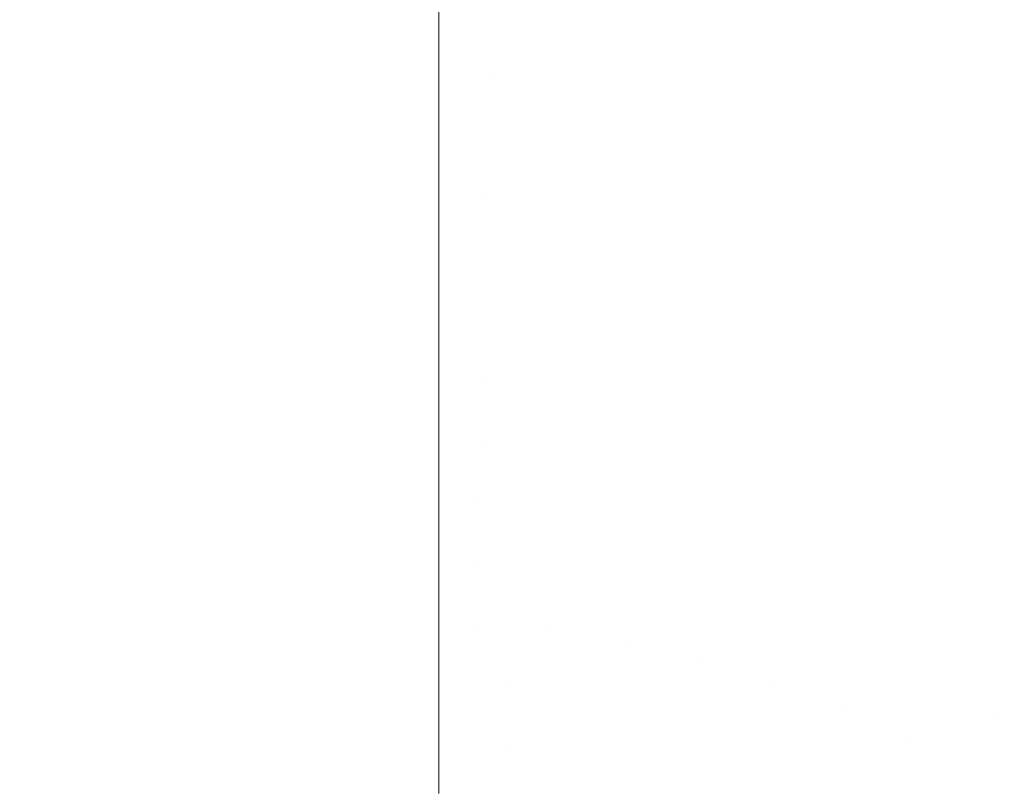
# Model space of a CAD drawing. Header units: centimetres. Extents: x -21.6 to 22.7, y 3.4 to 5.2.
# Tile 142 of 256: x -6.806 to -6.7735, y 5.1426 to 5.1681. Entities that reach past the tile are written whole.
import ezdxf

# ---------------------------------------------------------------- set-up
doc = ezdxf.new("R2010")
doc.units = ezdxf.units.CM
doc.header["$LTSCALE"] = 2.54
doc.layers.add('Lucido design-1', color=7, linetype='Continuous')

# ---------------------------------------------------------------- blocks, each defined once
blk = doc.blocks.new('Gruppo-4-1')
at = {"color": 7, "linetype": 'Continuous', "lineweight": 9}
for points, invisible_edges in [([(22.630348, 5.170923, -1872.244803), (-21.503423, 5.170923, -1872.244803), (-21.503423, 5.167771, -1872.241786), (22.630348, 5.167771, -1872.241786)], 5), ([(-6.792166, 5.170923, -1872.986225), (-6.792166, 5.167771, -1872.989242), (-21.503423, 5.167771, -1872.989242), (-21.503423, 5.168075, -1872.988951)], 10), ([(-6.790404, 5.168048, -1872.988957), (-6.792166, 5.167771, -1872.989242), (-6.792166, 5.170923, -1872.986225), (-6.790354, 5.16996, -1872.987141)], 13), ([(-6.77929, 5.170186, -1872.985254), (-6.777503, 5.169675, -1872.985254), (-6.777889, 5.167847, -1872.987141), (-6.779629, 5.168345, -1872.987141)], 15), ([(-6.772277, 5.167767, -1872.985254), (-6.773995, 5.168464, -1872.985254), (-6.773525, 5.17023, -1872.983296), (-6.771763, 5.169515, -1872.983296)], 15), ([(-6.790354, 5.16996, -1872.987141), (-6.788544, 5.169858, -1872.987141), (-6.788644, 5.167948, -1872.988957), (-6.790404, 5.168048, -1872.988957)], 15), ([(-6.786889, 5.167783, -1872.988957), (-6.788644, 5.167948, -1872.988957), (-6.788544, 5.169858, -1872.987141), (-6.78674, 5.169688, -1872.987141)], 15), ([(-6.78674, 5.169688, -1872.987141), (-6.784944, 5.169451, -1872.987141), (-6.785142, 5.167553, -1872.988957), (-6.786889, 5.167783, -1872.988957)], 15), ([(-6.783405, 5.167257, -1872.988957), (-6.785142, 5.167553, -1872.988957), (-6.784944, 5.169451, -1872.987141), (-6.783159, 5.169148, -1872.987141)], 15), ([(-6.77617, 5.167288, -1872.987141), (-6.777889, 5.167847, -1872.987141), (-6.777503, 5.169675, -1872.985254), (-6.775738, 5.169101, -1872.985254)], 15), ([(-6.783159, 5.169148, -1872.987141), (-6.781386, 5.168778, -1872.987141), (-6.781681, 5.166898, -1872.988957), (-6.783405, 5.167257, -1872.988957)], 15), ([(-6.779972, 5.166476, -1872.988957), (-6.781681, 5.166898, -1872.988957), (-6.781386, 5.168778, -1872.987141), (-6.779629, 5.168345, -1872.987141)], 15), ([(-6.775738, 5.169101, -1872.985254), (-6.773995, 5.168464, -1872.985254), (-6.774473, 5.166668, -1872.987141), (-6.77617, 5.167288, -1872.987141)], 15), ([(-6.772801, 5.16599, -1872.987141), (-6.774473, 5.166668, -1872.987141), (-6.773995, 5.168464, -1872.985254), (-6.772277, 5.167767, -1872.985254)], 15), ([(-6.779629, 5.168345, -1872.987141), (-6.777889, 5.167847, -1872.987141), (-6.778281, 5.165993, -1872.988957), (-6.779972, 5.166476, -1872.988957)], 15), ([(-6.792166, 5.167771, -1872.989242), (-6.790404, 5.168048, -1872.988957), (-6.790454, 5.166111, -1872.990701)], 11), ([(-6.790404, 5.168048, -1872.988957), (-6.788644, 5.167948, -1872.988957), (-6.788744, 5.166014, -1872.990701), (-6.790454, 5.166111, -1872.990701)], 15), ([(-6.78704, 5.165854, -1872.990701), (-6.788744, 5.166014, -1872.990701), (-6.788644, 5.167948, -1872.988957), (-6.786889, 5.167783, -1872.988957)], 15), ([(-6.776609, 5.165449, -1872.988957), (-6.778281, 5.165993, -1872.988957), (-6.777889, 5.167847, -1872.987141), (-6.77617, 5.167288, -1872.987141)], 15), ([(22.630348, 5.167771, -1872.241786), (-21.503423, 5.167771, -1872.241786), (-21.503423, 5.164491, -1872.23891), (22.630348, 5.164491, -1872.23891)], 5), ([(-21.503423, 5.167771, -1872.989242), (-6.792166, 5.167771, -1872.989242), (-6.792166, 5.164491, -1872.992118), (-21.503423, 5.164491, -1872.992118)], 5), ([(-6.790454, 5.166111, -1872.990701), (-6.792166, 5.164491, -1872.992118), (-6.792166, 5.167771, -1872.989242)], 9), ([(-6.786889, 5.167783, -1872.988957), (-6.785142, 5.167553, -1872.988957), (-6.785343, 5.16563, -1872.990701), (-6.78704, 5.165854, -1872.990701)], 15), ([(-6.783656, 5.165343, -1872.990701), (-6.785343, 5.16563, -1872.990701), (-6.785142, 5.167553, -1872.988957), (-6.783405, 5.167257, -1872.988957)], 15), ([(-6.783405, 5.167257, -1872.988957), (-6.781681, 5.166898, -1872.988957), (-6.781981, 5.164994, -1872.990701), (-6.783656, 5.165343, -1872.990701)], 15), ([(-6.77617, 5.167288, -1872.987141), (-6.774473, 5.166668, -1872.987141), (-6.774958, 5.164846, -1872.988957), (-6.776609, 5.165449, -1872.988957)], 15), ([(-6.780321, 5.164584, -1872.990701), (-6.781981, 5.164994, -1872.990701), (-6.781681, 5.166898, -1872.988957), (-6.779972, 5.166476, -1872.988957)], 15), ([(-6.773332, 5.164186, -1872.988957), (-6.774958, 5.164846, -1872.988957), (-6.774473, 5.166668, -1872.987141), (-6.772801, 5.16599, -1872.987141)], 15), ([(-6.779972, 5.166476, -1872.988957), (-6.778281, 5.165993, -1872.988957), (-6.778677, 5.164114, -1872.990701), (-6.780321, 5.164584, -1872.990701)], 15), ([(-6.790505, 5.164152, -1872.992376), (-6.792166, 5.164491, -1872.992118), (-6.790454, 5.166111, -1872.990701)], 11), ([(-6.790454, 5.166111, -1872.990701), (-6.788744, 5.166014, -1872.990701), (-6.788846, 5.164058, -1872.992376), (-6.790505, 5.164152, -1872.992376)], 15), ([(-6.787192, 5.163903, -1872.992376), (-6.788846, 5.164058, -1872.992376), (-6.788744, 5.166014, -1872.990701), (-6.78704, 5.165854, -1872.990701)], 15), ([(-6.78704, 5.165854, -1872.990701), (-6.785343, 5.16563, -1872.990701), (-6.785546, 5.163685, -1872.992376), (-6.787192, 5.163903, -1872.992376)], 15), ([(-6.777053, 5.163586, -1872.990701), (-6.778677, 5.164114, -1872.990701), (-6.778281, 5.165993, -1872.988957), (-6.776609, 5.165449, -1872.988957)], 15), ([(-6.783909, 5.163407, -1872.992376), (-6.785546, 5.163685, -1872.992376), (-6.785343, 5.16563, -1872.990701), (-6.783656, 5.165343, -1872.990701)], 15), ([(-6.783656, 5.165343, -1872.990701), (-6.781981, 5.164994, -1872.990701), (-6.782284, 5.163068, -1872.992376), (-6.783909, 5.163407, -1872.992376)], 15), ([(-6.776609, 5.165449, -1872.988957), (-6.774958, 5.164846, -1872.988957), (-6.77545, 5.163, -1872.990701), (-6.777053, 5.163586, -1872.990701)], 15), ([(-6.780673, 5.162671, -1872.992376), (-6.782284, 5.163068, -1872.992376), (-6.781981, 5.164994, -1872.990701), (-6.780321, 5.164584, -1872.990701)], 15), ([(-6.780321, 5.164584, -1872.990701), (-6.778677, 5.164114, -1872.990701), (-6.779078, 5.162215, -1872.992376), (-6.780673, 5.162671, -1872.992376)], 15), ([(-6.77387, 5.162359, -1872.990701), (-6.77545, 5.163, -1872.990701), (-6.774958, 5.164846, -1872.988957), (-6.773332, 5.164186, -1872.988957)], 15), ([(22.630348, 5.164491, -1872.23891), (-21.503423, 5.164491, -1872.23891), (-21.503423, 5.161088, -1872.236179), (22.630348, 5.161088, -1872.236179)], 5), ([(-6.792166, 5.164491, -1872.992118), (-6.792166, 5.161088, -1872.994849), (-21.503423, 5.161088, -1872.994849), (-21.503423, 5.164178, -1872.992369)], 10), ([(-21.503423, 5.164178, -1872.992369), (-21.503423, 5.164491, -1872.992118), (-6.792166, 5.164491, -1872.992118)], 10), ([(-6.790556, 5.162175, -1872.99398), (-6.792166, 5.161088, -1872.994849), (-6.792166, 5.164491, -1872.992118), (-6.790505, 5.164152, -1872.992376)], 13), ([(-6.790505, 5.164152, -1872.992376), (-6.788846, 5.164058, -1872.992376), (-6.788949, 5.162084, -1872.99398), (-6.790556, 5.162175, -1872.99398)], 15), ([(-6.787346, 5.161933, -1872.99398), (-6.788949, 5.162084, -1872.99398), (-6.788846, 5.164058, -1872.992376), (-6.787192, 5.163903, -1872.992376)], 15), ([(-6.787192, 5.163903, -1872.992376), (-6.785546, 5.163685, -1872.992376), (-6.78575, 5.161723, -1872.99398), (-6.787346, 5.161933, -1872.99398)], 15), ([(-6.777502, 5.161702, -1872.992376), (-6.779078, 5.162215, -1872.992376), (-6.778677, 5.164114, -1872.990701), (-6.777053, 5.163586, -1872.990701)], 15), ([(-6.773332, 5.164186, -1872.988957), (-6.771731, 5.163471, -1872.988957), (-6.772315, 5.161664, -1872.990701), (-6.77387, 5.162359, -1872.990701)], 15), ([(-6.784164, 5.161453, -1872.99398), (-6.78575, 5.161723, -1872.99398), (-6.785546, 5.163685, -1872.992376), (-6.783909, 5.163407, -1872.992376)], 15), ([(-6.777053, 5.163586, -1872.990701), (-6.77545, 5.163, -1872.990701), (-6.775946, 5.161134, -1872.992376), (-6.777502, 5.161702, -1872.992376)], 15), ([(-6.783909, 5.163407, -1872.992376), (-6.782284, 5.163068, -1872.992376), (-6.782589, 5.161125, -1872.99398), (-6.784164, 5.161453, -1872.99398)], 15), ([(-6.781028, 5.16074, -1872.99398), (-6.782589, 5.161125, -1872.99398), (-6.782284, 5.163068, -1872.992376), (-6.780673, 5.162671, -1872.992376)], 15), ([(-6.774413, 5.160512, -1872.992376), (-6.775946, 5.161134, -1872.992376), (-6.77545, 5.163, -1872.990701), (-6.77387, 5.162359, -1872.990701)], 15), ([(-6.780673, 5.162671, -1872.992376), (-6.779078, 5.162215, -1872.992376), (-6.779483, 5.160298, -1872.99398), (-6.781028, 5.16074, -1872.99398)], 15), ([(-6.77387, 5.162359, -1872.990701), (-6.772315, 5.161664, -1872.990701), (-6.772905, 5.159838, -1872.992376), (-6.774413, 5.160512, -1872.992376)], 15), ([(-6.790608, 5.160183, -1872.995514), (-6.792166, 5.161088, -1872.994849), (-6.790556, 5.162175, -1872.99398)], 11), ([(-6.790556, 5.162175, -1872.99398), (-6.788949, 5.162084, -1872.99398), (-6.789052, 5.160095, -1872.995514), (-6.790608, 5.160183, -1872.995514)], 15), ([(-6.787501, 5.159949, -1872.995514), (-6.789052, 5.160095, -1872.995514), (-6.788949, 5.162084, -1872.99398), (-6.787346, 5.161933, -1872.99398)], 15), ([(-6.777955, 5.159801, -1872.99398), (-6.779483, 5.160298, -1872.99398), (-6.779078, 5.162215, -1872.992376), (-6.777502, 5.161702, -1872.992376)], 15), ([(-6.787346, 5.161933, -1872.99398), (-6.78575, 5.161723, -1872.99398), (-6.785957, 5.159745, -1872.995514), (-6.787501, 5.159949, -1872.995514)], 15), ([(-6.784421, 5.159484, -1872.995514), (-6.785957, 5.159745, -1872.995514), (-6.78575, 5.161723, -1872.99398), (-6.784164, 5.161453, -1872.99398)], 15), ([(-6.777502, 5.161702, -1872.992376), (-6.775946, 5.161134, -1872.992376), (-6.776448, 5.15925, -1872.99398), (-6.777955, 5.159801, -1872.99398)], 15), ([(-6.784164, 5.161453, -1872.99398), (-6.782589, 5.161125, -1872.99398), (-6.782897, 5.159167, -1872.995514), (-6.784421, 5.159484, -1872.995514)], 15), ([(22.630348, 5.161088, -1872.236179), (-21.503423, 5.161088, -1872.236179), (-21.503423, 5.15757, -1872.233599), (22.630348, 5.15757, -1872.233599)], 5), ([(-6.792166, 5.161088, -1872.994849), (-6.792166, 5.15757, -1872.997429), (-21.503423, 5.15757, -1872.997429), (-21.503423, 5.160201, -1872.9955)], 10), ([(-21.503423, 5.160201, -1872.9955), (-21.503423, 5.161088, -1872.994849), (-6.792166, 5.161088, -1872.994849)], 10), ([(-6.792166, 5.15757, -1872.997429), (-6.792166, 5.161088, -1872.994849), (-6.790608, 5.160183, -1872.995514), (-6.79066, 5.158178, -1872.99698)], 14), ([(-6.781386, 5.158793, -1872.995514), (-6.782897, 5.159167, -1872.995514), (-6.782589, 5.161125, -1872.99398), (-6.781028, 5.16074, -1872.99398)], 15), ([(-6.774962, 5.158648, -1872.99398), (-6.776448, 5.15925, -1872.99398), (-6.775946, 5.161134, -1872.992376), (-6.774413, 5.160512, -1872.992376)], 15), ([(-6.781028, 5.16074, -1872.99398), (-6.779483, 5.160298, -1872.99398), (-6.779891, 5.158366, -1872.995514), (-6.781386, 5.158793, -1872.995514)], 15), ([(-6.774413, 5.160512, -1872.992376), (-6.772905, 5.159838, -1872.992376), (-6.7735, 5.157994, -1872.99398), (-6.774962, 5.158648, -1872.99398)], 15), ([(-6.79066, 5.158178, -1872.99698), (-6.790608, 5.160183, -1872.995514), (-6.789052, 5.160095, -1872.995514), (-6.789156, 5.158093, -1872.99698)], 15), ([(-6.789156, 5.158093, -1872.99698), (-6.789052, 5.160095, -1872.995514), (-6.787501, 5.159949, -1872.995514), (-6.787657, 5.157952, -1872.99698)], 15), ([(-6.778412, 5.157885, -1872.995514), (-6.779891, 5.158366, -1872.995514), (-6.779483, 5.160298, -1872.99398), (-6.777955, 5.159801, -1872.99398)], 15), ([(-6.787657, 5.157952, -1872.99698), (-6.787501, 5.159949, -1872.995514), (-6.785957, 5.159745, -1872.995514), (-6.786164, 5.157755, -1872.99698)], 15), ([(-6.786164, 5.157755, -1872.99698), (-6.785957, 5.159745, -1872.995514), (-6.784421, 5.159484, -1872.995514), (-6.78468, 5.157503, -1872.99698)], 15), ([(-6.777955, 5.159801, -1872.99398), (-6.776448, 5.15925, -1872.99398), (-6.776953, 5.157352, -1872.995514), (-6.778412, 5.157885, -1872.995514)], 15), ([(-6.772063, 5.157292, -1872.99398), (-6.7735, 5.157994, -1872.99398), (-6.772905, 5.159838, -1872.992376), (-6.771422, 5.159113, -1872.992376)], 15), ([(-6.78468, 5.157503, -1872.99698), (-6.784421, 5.159484, -1872.995514), (-6.782897, 5.159167, -1872.995514), (-6.783207, 5.157196, -1872.99698)], 15), ([(-6.783207, 5.157196, -1872.99698), (-6.782897, 5.159167, -1872.995514), (-6.781386, 5.158793, -1872.995514), (-6.781746, 5.156835, -1872.99698)], 15), ([(-6.775515, 5.156769, -1872.995514), (-6.776953, 5.157352, -1872.995514), (-6.776448, 5.15925, -1872.99398), (-6.774962, 5.158648, -1872.99398)], 15), ([(-6.781746, 5.156835, -1872.99698), (-6.781386, 5.158793, -1872.995514), (-6.779891, 5.158366, -1872.995514), (-6.780301, 5.156422, -1872.99698)], 15), ([(-6.778872, 5.155957, -1872.99698), (-6.780301, 5.156422, -1872.99698), (-6.779891, 5.158366, -1872.995514), (-6.778412, 5.157885, -1872.995514)], 15), ([(-6.774962, 5.158648, -1872.99398), (-6.7735, 5.157994, -1872.99398), (-6.7741, 5.156137, -1872.995514), (-6.775515, 5.156769, -1872.995514)], 15), ([(-6.79066, 5.158178, -1872.99698), (-6.790712, 5.156163, -1872.998378), (-6.792166, 5.15757, -1872.997429)], 11), ([(-6.789156, 5.158093, -1872.99698), (-6.789261, 5.156081, -1872.998378), (-6.790712, 5.156163, -1872.998378), (-6.79066, 5.158178, -1872.99698)], 15), ([(-6.787657, 5.157952, -1872.99698), (-6.787814, 5.155945, -1872.998378), (-6.789261, 5.156081, -1872.998378), (-6.789156, 5.158093, -1872.99698)], 15), ([(-6.786164, 5.157755, -1872.99698), (-6.786373, 5.155755, -1872.998378), (-6.787814, 5.155945, -1872.998378), (-6.787657, 5.157952, -1872.99698)], 15), ([(-6.78468, 5.157503, -1872.99698), (-6.78494, 5.155511, -1872.998378), (-6.786373, 5.155755, -1872.998378), (-6.786164, 5.157755, -1872.99698)], 15), ([(-6.778412, 5.157885, -1872.995514), (-6.776953, 5.157352, -1872.995514), (-6.777462, 5.155442, -1872.99698), (-6.778872, 5.155957, -1872.99698)], 15), ([(-6.77271, 5.155457, -1872.995514), (-6.7741, 5.156137, -1872.995514), (-6.7735, 5.157994, -1872.99398), (-6.772063, 5.157292, -1872.99398)], 15), ([(22.630348, 5.15757, -1872.233599), (-21.503423, 5.15757, -1872.233599), (-21.503423, 5.153942, -1872.231175), (22.630348, 5.153942, -1872.231175)], 5), ([(-6.792166, 5.15757, -1872.997429), (-6.792166, 5.153942, -1872.999853), (-21.503423, 5.153942, -1872.999853), (-21.503423, 5.156178, -1872.998359)], 10), ([(-21.503423, 5.156178, -1872.998359), (-21.503423, 5.15757, -1872.997429), (-6.792166, 5.15757, -1872.997429)], 10), ([(-6.792166, 5.153942, -1872.999853), (-6.792166, 5.15757, -1872.997429), (-6.790712, 5.156163, -1872.998378)], 10), ([(-6.783207, 5.157196, -1872.99698), (-6.783518, 5.155215, -1872.998378), (-6.78494, 5.155511, -1872.998378), (-6.78468, 5.157503, -1872.99698)], 15), ([(-6.781746, 5.156835, -1872.99698), (-6.782109, 5.154867, -1872.998378), (-6.783518, 5.155215, -1872.998378), (-6.783207, 5.157196, -1872.99698)], 15), ([(-6.776072, 5.154878, -1872.99698), (-6.777462, 5.155442, -1872.99698), (-6.776953, 5.157352, -1872.995514), (-6.775515, 5.156769, -1872.995514)], 15), ([(-6.780301, 5.156422, -1872.99698), (-6.780713, 5.154468, -1872.998378), (-6.782109, 5.154867, -1872.998378), (-6.781746, 5.156835, -1872.99698)], 15), ([(-6.775515, 5.156769, -1872.995514), (-6.7741, 5.156137, -1872.995514), (-6.774704, 5.154267, -1872.99698), (-6.776072, 5.154878, -1872.99698)], 15), ([(-6.779334, 5.15402, -1872.998378), (-6.780713, 5.154468, -1872.998378), (-6.780301, 5.156422, -1872.99698), (-6.778872, 5.155957, -1872.99698)], 15), ([(-6.790712, 5.156163, -1872.998378), (-6.790765, 5.154142, -1872.999709), (-6.792166, 5.153942, -1872.999853)], 11), ([(-6.790712, 5.156163, -1872.998378), (-6.789261, 5.156081, -1872.998378), (-6.789366, 5.154063, -1872.999709), (-6.790765, 5.154142, -1872.999709)], 15), ([(-6.77336, 5.15361, -1872.99698), (-6.774704, 5.154267, -1872.99698), (-6.7741, 5.156137, -1872.995514), (-6.77271, 5.155457, -1872.995514)], 15), ([(-6.787971, 5.153931, -1872.999709), (-6.789366, 5.154063, -1872.999709), (-6.789261, 5.156081, -1872.998378), (-6.787814, 5.155945, -1872.998378)], 15), ([(-6.787814, 5.155945, -1872.998378), (-6.786373, 5.155755, -1872.998378), (-6.786582, 5.153748, -1872.999709), (-6.787971, 5.153931, -1872.999709)], 15), ([(-6.778872, 5.155957, -1872.99698), (-6.777462, 5.155442, -1872.99698), (-6.777973, 5.153522, -1872.998378), (-6.779334, 5.15402, -1872.998378)], 15), ([(-6.785201, 5.153513, -1872.999709), (-6.786582, 5.153748, -1872.999709), (-6.786373, 5.155755, -1872.998378), (-6.78494, 5.155511, -1872.998378)], 15), ([(-6.78494, 5.155511, -1872.998378), (-6.783518, 5.155215, -1872.998378), (-6.783831, 5.153228, -1872.999709), (-6.785201, 5.153513, -1872.999709)], 15), ([(-6.776631, 5.152978, -1872.998378), (-6.777973, 5.153522, -1872.998378), (-6.777462, 5.155442, -1872.99698), (-6.776072, 5.154878, -1872.99698)], 15), ([(-6.782472, 5.152892, -1872.999709), (-6.783831, 5.153228, -1872.999709), (-6.783518, 5.155215, -1872.998378), (-6.782109, 5.154867, -1872.998378)], 15), ([(-6.782109, 5.154867, -1872.998378), (-6.780713, 5.154468, -1872.998378), (-6.781127, 5.152508, -1872.999709), (-6.782472, 5.152892, -1872.999709)], 15), ([(-6.776072, 5.154878, -1872.99698), (-6.774704, 5.154267, -1872.99698), (-6.775311, 5.152388, -1872.998378), (-6.776631, 5.152978, -1872.998378)], 15), ([(-6.779798, 5.152075, -1872.999709), (-6.781127, 5.152508, -1872.999709), (-6.780713, 5.154468, -1872.998378), (-6.779334, 5.15402, -1872.998378)], 15), ([(-6.790817, 5.152115, -1873.000974), (-6.792166, 5.153942, -1872.999853), (-6.790765, 5.154142, -1872.999709)], 11), ([(-6.790765, 5.154142, -1872.999709), (-6.789366, 5.154063, -1872.999709), (-6.789471, 5.152039, -1873.000974), (-6.790817, 5.152115, -1873.000974)], 15), ([(-6.774014, 5.151754, -1872.998378), (-6.775311, 5.152388, -1872.998378), (-6.774704, 5.154267, -1872.99698), (-6.77336, 5.15361, -1872.99698)], 15), ([(22.630348, 5.153942, -1872.231175), (-21.503423, 5.153942, -1872.231175), (-21.503423, 5.150212, -1872.228911), (22.630348, 5.150212, -1872.228911)], 5), ([(-6.792166, 5.153942, -1872.999853), (-6.792166, 5.150212, -1873.002117), (-21.503423, 5.150212, -1873.002117), (-21.503423, 5.152128, -1873.000954)], 10), ([(-21.503423, 5.152128, -1873.000954), (-21.503423, 5.153942, -1872.999853), (-6.792166, 5.153942, -1872.999853)], 10), ([(-6.792166, 5.150212, -1873.002117), (-6.792166, 5.153942, -1872.999853), (-6.790817, 5.152115, -1873.000974)], 10), ([(-6.788128, 5.151913, -1873.000974), (-6.789471, 5.152039, -1873.000974), (-6.789366, 5.154063, -1872.999709), (-6.787971, 5.153931, -1872.999709)], 15), ([(-6.787971, 5.153931, -1872.999709), (-6.786582, 5.153748, -1872.999709), (-6.786792, 5.151737, -1873.000974), (-6.788128, 5.151913, -1873.000974)], 15), ([(-6.779334, 5.15402, -1872.998378), (-6.777973, 5.153522, -1872.998378), (-6.778486, 5.151596, -1872.999709), (-6.779798, 5.152075, -1872.999709)], 15), ([(-6.785463, 5.151511, -1873.000974), (-6.786792, 5.151737, -1873.000974), (-6.786582, 5.153748, -1872.999709), (-6.785201, 5.153513, -1872.999709)], 15), ([(-6.785201, 5.153513, -1872.999709), (-6.783831, 5.153228, -1872.999709), (-6.784144, 5.151236, -1873.000974), (-6.785463, 5.151511, -1873.000974)], 15), ([(-6.777193, 5.151072, -1872.999709), (-6.778486, 5.151596, -1872.999709), (-6.777973, 5.153522, -1872.998378), (-6.776631, 5.152978, -1872.998378)], 15), ([(-6.77336, 5.15361, -1872.99698), (-6.772041, 5.152909, -1872.99698), (-6.77274, 5.151078, -1872.998378), (-6.774014, 5.151754, -1872.998378)], 15), ([(-6.782836, 5.150913, -1873.000974), (-6.784144, 5.151236, -1873.000974), (-6.783831, 5.153228, -1872.999709), (-6.782472, 5.152892, -1872.999709)], 15), ([(-6.782472, 5.152892, -1872.999709), (-6.781127, 5.152508, -1872.999709), (-6.781542, 5.150543, -1873.000974), (-6.782836, 5.150913, -1873.000974)], 15), ([(-6.776631, 5.152978, -1872.998378), (-6.775311, 5.152388, -1872.998378), (-6.77592, 5.150503, -1872.999709), (-6.777193, 5.151072, -1872.999709)], 15), ([(-6.780262, 5.150127, -1873.000974), (-6.781542, 5.150543, -1873.000974), (-6.781127, 5.152508, -1872.999709), (-6.779798, 5.152075, -1872.999709)], 15), ([(-6.774669, 5.149892, -1872.999709), (-6.77592, 5.150503, -1872.999709), (-6.775311, 5.152388, -1872.998378), (-6.774014, 5.151754, -1872.998378)], 15), ([(-6.790817, 5.152115, -1873.000974), (-6.79087, 5.150087, -1873.002175), (-6.792166, 5.150212, -1873.002117)], 11), ([(-6.790817, 5.152115, -1873.000974), (-6.789471, 5.152039, -1873.000974), (-6.789576, 5.150014, -1873.002175), (-6.79087, 5.150087, -1873.002175)], 15), ([(-6.788286, 5.149893, -1873.002175), (-6.789576, 5.150014, -1873.002175), (-6.789471, 5.152039, -1873.000974), (-6.788128, 5.151913, -1873.000974)], 15), ([(-6.788128, 5.151913, -1873.000974), (-6.786792, 5.151737, -1873.000974), (-6.787002, 5.149723, -1873.002175), (-6.788286, 5.149893, -1873.002175)], 15), ([(-6.779798, 5.152075, -1872.999709), (-6.778486, 5.151596, -1872.999709), (-6.779, 5.149666, -1873.000974), (-6.780262, 5.150127, -1873.000974)], 15), ([(-6.785725, 5.149506, -1873.002175), (-6.787002, 5.149723, -1873.002175), (-6.786792, 5.151737, -1873.000974), (-6.785463, 5.151511, -1873.000974)], 15), ([(-6.777755, 5.149161, -1873.000974), (-6.779, 5.149666, -1873.000974), (-6.778486, 5.151596, -1872.999709), (-6.777193, 5.151072, -1872.999709)], 15), ([(-6.774014, 5.151754, -1872.998378), (-6.77274, 5.151078, -1872.998378), (-6.773442, 5.14924, -1872.999709), (-6.774669, 5.149892, -1872.999709)], 15), ([(-6.785463, 5.151511, -1873.000974), (-6.784144, 5.151236, -1873.000974), (-6.784457, 5.149242, -1873.002175), (-6.785725, 5.149506, -1873.002175)], 15), ([(-6.783201, 5.148932, -1873.002175), (-6.784457, 5.149242, -1873.002175), (-6.784144, 5.151236, -1873.000974), (-6.782836, 5.150913, -1873.000974)], 15), ([(-6.782836, 5.150913, -1873.000974), (-6.781542, 5.150543, -1873.000974), (-6.781957, 5.148576, -1873.002175), (-6.783201, 5.148932, -1873.002175)], 15), ([(-6.777193, 5.151072, -1872.999709), (-6.77592, 5.150503, -1872.999709), (-6.77653, 5.148614, -1873.000974), (-6.777755, 5.149161, -1873.000974)], 15), ([(-6.780728, 5.148176, -1873.002175), (-6.781957, 5.148576, -1873.002175), (-6.781542, 5.150543, -1873.000974), (-6.780262, 5.150127, -1873.000974)], 15), ([(-6.775327, 5.148025, -1873.000974), (-6.77653, 5.148614, -1873.000974), (-6.77592, 5.150503, -1872.999709), (-6.774669, 5.149892, -1872.999709)], 15), ([(22.630348, 5.148071, -1872.227737), (22.630348, 5.150212, -1872.228911), (-21.503423, 5.150212, -1872.228911), (-21.503423, 5.148071, -1872.227737)], 10), ([(-21.503423, 5.148071, -1873.003291), (-21.503423, 5.150212, -1873.002117), (-6.792166, 5.150212, -1873.002117), (-6.792166, 5.148071, -1873.003291)], 10), ([(-6.792166, 5.148071, -1873.003291), (-6.792166, 5.150212, -1873.002117), (-6.79087, 5.150087, -1873.002175)], 10), ([(-6.79087, 5.150087, -1873.002175), (-6.790923, 5.148059, -1873.003312), (-6.792166, 5.148071, -1873.003291)], 11), ([(-6.79087, 5.150087, -1873.002175), (-6.789576, 5.150014, -1873.002175), (-6.789682, 5.147989, -1873.003312), (-6.790923, 5.148059, -1873.003312)], 15), ([(-6.788444, 5.147872, -1873.003312), (-6.789682, 5.147989, -1873.003312), (-6.789576, 5.150014, -1873.002175), (-6.788286, 5.149893, -1873.002175)], 15), ([(-6.780262, 5.150127, -1873.000974), (-6.779, 5.149666, -1873.000974), (-6.779514, 5.147733, -1873.002175), (-6.780728, 5.148176, -1873.002175)], 15), ([(-6.788286, 5.149893, -1873.002175), (-6.787002, 5.149723, -1873.002175), (-6.787212, 5.14771, -1873.003312), (-6.788444, 5.147872, -1873.003312)], 15), ([(-6.785987, 5.147501, -1873.003312), (-6.787212, 5.14771, -1873.003312), (-6.787002, 5.149723, -1873.002175), (-6.785725, 5.149506, -1873.002175)], 15), ([(-6.778318, 5.147248, -1873.002175), (-6.779514, 5.147733, -1873.002175), (-6.779, 5.149666, -1873.000974), (-6.777755, 5.149161, -1873.000974)], 15), ([(-6.774669, 5.149892, -1872.999709), (-6.773442, 5.14924, -1872.999709), (-6.774146, 5.147398, -1873.000974), (-6.775327, 5.148025, -1873.000974)], 15), ([(-6.785725, 5.149506, -1873.002175), (-6.784457, 5.149242, -1873.002175), (-6.784771, 5.147248, -1873.003312), (-6.785987, 5.147501, -1873.003312)], 15), ([(-6.783565, 5.14695, -1873.003312), (-6.784771, 5.147248, -1873.003312), (-6.784457, 5.149242, -1873.002175), (-6.783201, 5.148932, -1873.002175)], 15), ([(-6.783201, 5.148932, -1873.002175), (-6.781957, 5.148576, -1873.002175), (-6.782372, 5.146609, -1873.003312), (-6.783565, 5.14695, -1873.003312)], 15), ([(-6.777755, 5.149161, -1873.000974), (-6.77653, 5.148614, -1873.000974), (-6.777142, 5.146722, -1873.002175), (-6.778318, 5.147248, -1873.002175)], 15), ([(-6.772988, 5.146733, -1873.000974), (-6.774146, 5.147398, -1873.000974), (-6.773442, 5.14924, -1872.999709), (-6.772239, 5.148549, -1872.999709)], 15), ([(-6.775985, 5.146157, -1873.002175), (-6.777142, 5.146722, -1873.002175), (-6.77653, 5.148614, -1873.000974), (-6.775327, 5.148025, -1873.000974)], 15), ([(-6.781193, 5.146225, -1873.003312), (-6.782372, 5.146609, -1873.003312), (-6.781957, 5.148576, -1873.002175), (-6.780728, 5.148176, -1873.002175)], 15), ([(-21.503423, 5.148071, -1872.227737), (-21.503423, 5.146387, -1872.226813), (22.630348, 5.146387, -1872.226813), (22.630348, 5.148071, -1872.227737)], 10), ([(-6.792166, 5.148071, -1873.003291), (-6.792166, 5.146387, -1873.004215), (-21.503423, 5.146387, -1873.004215), (-21.503423, 5.148071, -1873.003291)], 10), ([(-6.792166, 5.146387, -1873.004215), (-6.792166, 5.148071, -1873.003291), (-6.790923, 5.148059, -1873.003312)], 10), ([(-6.790923, 5.148059, -1873.003312), (-6.789787, 5.145966, -1873.004387), (-6.792166, 5.146387, -1873.004215)], 11), ([(-6.790923, 5.148059, -1873.003312), (-6.789682, 5.147989, -1873.003312), (-6.789787, 5.145966, -1873.004387)], 11), ([(-6.789787, 5.145966, -1873.004387), (-6.789682, 5.147989, -1873.003312), (-6.788444, 5.147872, -1873.003312)], 11), ([(-6.780728, 5.148176, -1873.002175), (-6.779514, 5.147733, -1873.002175), (-6.780029, 5.1458, -1873.003312), (-6.781193, 5.146225, -1873.003312)], 15), ([(-6.775327, 5.148025, -1873.000974), (-6.774146, 5.147398, -1873.000974), (-6.77485, 5.145554, -1873.002175), (-6.775985, 5.146157, -1873.002175)], 15), ([(-6.788444, 5.147872, -1873.003312), (-6.787212, 5.14771, -1873.003312), (-6.787422, 5.145698, -1873.004387), (-6.789787, 5.145966, -1873.004387)], 15), ([(-6.787422, 5.145698, -1873.004387), (-6.787212, 5.14771, -1873.003312), (-6.785987, 5.147501, -1873.003312)], 11), ([(-6.778882, 5.145335, -1873.003312), (-6.780029, 5.1458, -1873.003312), (-6.779514, 5.147733, -1873.002175), (-6.778318, 5.147248, -1873.002175)], 15), ([(-6.785987, 5.147501, -1873.003312), (-6.784771, 5.147248, -1873.003312), (-6.785084, 5.145256, -1873.004387), (-6.787422, 5.145698, -1873.004387)], 15), ([(-6.773737, 5.144915, -1873.002175), (-6.77485, 5.145554, -1873.002175), (-6.774146, 5.147398, -1873.000974), (-6.772988, 5.146733, -1873.000974)], 15), ([(-6.785084, 5.145256, -1873.004387), (-6.784771, 5.147248, -1873.003312), (-6.783565, 5.14695, -1873.003312)], 11), ([(-6.778318, 5.147248, -1873.002175), (-6.777142, 5.146722, -1873.002175), (-6.777753, 5.14483, -1873.003312), (-6.778882, 5.145335, -1873.003312)], 15), ([(-6.783565, 5.14695, -1873.003312), (-6.782372, 5.146609, -1873.003312), (-6.782787, 5.144644, -1873.004387), (-6.785084, 5.145256, -1873.004387)], 15), ([(-6.776643, 5.144288, -1873.003312), (-6.777753, 5.14483, -1873.003312), (-6.777142, 5.146722, -1873.002175), (-6.775985, 5.146157, -1873.002175)], 15), ([(-6.772988, 5.146733, -1873.000974), (-6.771855, 5.146032, -1873.000974), (-6.772649, 5.144241, -1873.002175), (-6.773737, 5.144915, -1873.002175)], 15), ([(22.630348, 5.146052, -1872.226648), (22.630348, 5.146387, -1872.226813), (-21.503423, 5.146387, -1872.226813), (-21.503423, 5.146052, -1872.226648)], 10), ([(-21.503423, 5.146052, -1873.00438), (-21.503423, 5.146387, -1873.004215), (-6.792166, 5.146387, -1873.004215), (-6.792166, 5.146052, -1873.00438)], 10), ([(-6.789787, 5.145966, -1873.004387), (-6.792166, 5.146052, -1873.00438), (-6.792166, 5.146387, -1873.004215)], 9), ([(-6.782787, 5.144644, -1873.004387), (-6.782372, 5.146609, -1873.003312), (-6.781193, 5.146225, -1873.003312)], 11), ([(-21.503423, 5.146052, -1872.226648), (-21.503423, 5.142474, -1872.224883), (22.630348, 5.142474, -1872.224883), (22.630348, 5.146052, -1872.226648)], 10), ([(-6.792166, 5.146052, -1873.00438), (-6.792166, 5.142474, -1873.006145), (-21.503423, 5.142474, -1873.006145), (-21.503423, 5.144022, -1873.005381)], 10), ([(-21.503423, 5.144022, -1873.005381), (-21.503423, 5.146052, -1873.00438), (-6.792166, 5.146052, -1873.00438)], 10), ([(-6.792166, 5.146052, -1873.00438), (-6.789787, 5.145966, -1873.004387), (-6.789892, 5.143947, -1873.005402)], 11), ([(-6.789892, 5.143947, -1873.005402), (-6.792166, 5.142474, -1873.006145), (-6.792166, 5.146052, -1873.00438)], 9), ([(-6.781193, 5.146225, -1873.003312), (-6.780029, 5.1458, -1873.003312), (-6.780543, 5.14387, -1873.004387), (-6.782787, 5.144644, -1873.004387)], 15), ([(-6.775985, 5.146157, -1873.002175), (-6.77485, 5.145554, -1873.002175), (-6.775554, 5.14371, -1873.003312), (-6.776643, 5.144288, -1873.003312)], 15), ([(-6.787422, 5.145698, -1873.004387), (-6.787631, 5.143691, -1873.005402), (-6.789892, 5.143947, -1873.005402), (-6.789787, 5.145966, -1873.004387)], 15), ([(-6.785084, 5.145256, -1873.004387), (-6.785396, 5.143269, -1873.005402), (-6.787631, 5.143691, -1873.005402), (-6.787422, 5.145698, -1873.004387)], 15), ([(-6.780543, 5.14387, -1873.004387), (-6.780029, 5.1458, -1873.003312), (-6.778882, 5.145335, -1873.003312)], 11), ([(-6.775554, 5.14371, -1873.003312), (-6.77485, 5.145554, -1873.002175), (-6.773737, 5.144915, -1873.002175)], 11), ([(-6.782787, 5.144644, -1873.004387), (-6.783201, 5.142684, -1873.005402), (-6.785396, 5.143269, -1873.005402), (-6.785084, 5.145256, -1873.004387)], 15), ([(-6.778882, 5.145335, -1873.003312), (-6.777753, 5.14483, -1873.003312), (-6.778363, 5.142941, -1873.004387), (-6.780543, 5.14387, -1873.004387)], 15), ([(-6.778363, 5.142941, -1873.004387), (-6.777753, 5.14483, -1873.003312), (-6.776643, 5.144288, -1873.003312)], 11), ([(-6.773737, 5.144915, -1873.002175), (-6.772649, 5.144241, -1873.002175), (-6.773443, 5.14245, -1873.003312), (-6.775554, 5.14371, -1873.003312)], 15), ([(-6.780543, 5.14387, -1873.004387), (-6.781056, 5.141944, -1873.005402), (-6.783201, 5.142684, -1873.005402), (-6.782787, 5.144644, -1873.004387)], 15), ([(-6.776643, 5.144288, -1873.003312), (-6.775554, 5.14371, -1873.003312), (-6.776257, 5.141868, -1873.004387), (-6.778363, 5.142941, -1873.004387)], 15), ([(-6.792166, 5.142474, -1873.006145), (-6.789892, 5.143947, -1873.005402), (-6.789996, 5.141934, -1873.006357)], 11), ([(-6.789996, 5.141934, -1873.006357), (-6.789892, 5.143947, -1873.005402), (-6.787631, 5.143691, -1873.005402), (-6.78784, 5.14169, -1873.006357)], 15), ([(-6.778363, 5.142941, -1873.004387), (-6.778972, 5.141056, -1873.005402), (-6.781056, 5.141944, -1873.005402), (-6.780543, 5.14387, -1873.004387)], 15), ([(-6.78784, 5.14169, -1873.006357), (-6.787631, 5.143691, -1873.005402), (-6.785396, 5.143269, -1873.005402), (-6.785708, 5.141287, -1873.006357)], 15), ([(-6.776257, 5.141868, -1873.004387), (-6.775554, 5.14371, -1873.003312), (-6.773443, 5.14245, -1873.003312), (-6.774235, 5.140662, -1873.004387)], 15), ([(-6.785708, 5.141287, -1873.006357), (-6.785396, 5.143269, -1873.005402), (-6.783201, 5.142684, -1873.005402), (-6.783613, 5.140729, -1873.006357)], 15), ([(-6.776257, 5.141868, -1873.004387), (-6.776959, 5.14003, -1873.005402), (-6.778972, 5.141056, -1873.005402), (-6.778363, 5.142941, -1873.004387)], 15), ([(-6.783613, 5.140729, -1873.006357), (-6.783201, 5.142684, -1873.005402), (-6.781056, 5.141944, -1873.005402), (-6.781567, 5.140023, -1873.006357)], 15)]:
    blk.add_3dface(points, dxfattribs=dict(at, invisible_edges=invisible_edges))
blk = doc.blocks.new('Gruppo-5-1')
at = {"color": 7}
blk.add_blockref('Gruppo-4-1', (0, 0), dxfattribs=at)

msp = doc.modelspace()

# ---------------------------------------------------------------- block references
at = {"layer": 'Lucido design-1', "color": 7}
msp.add_blockref('Gruppo-5-1', (0, 0), dxfattribs=at)

doc.saveas('drawing.dxf')
